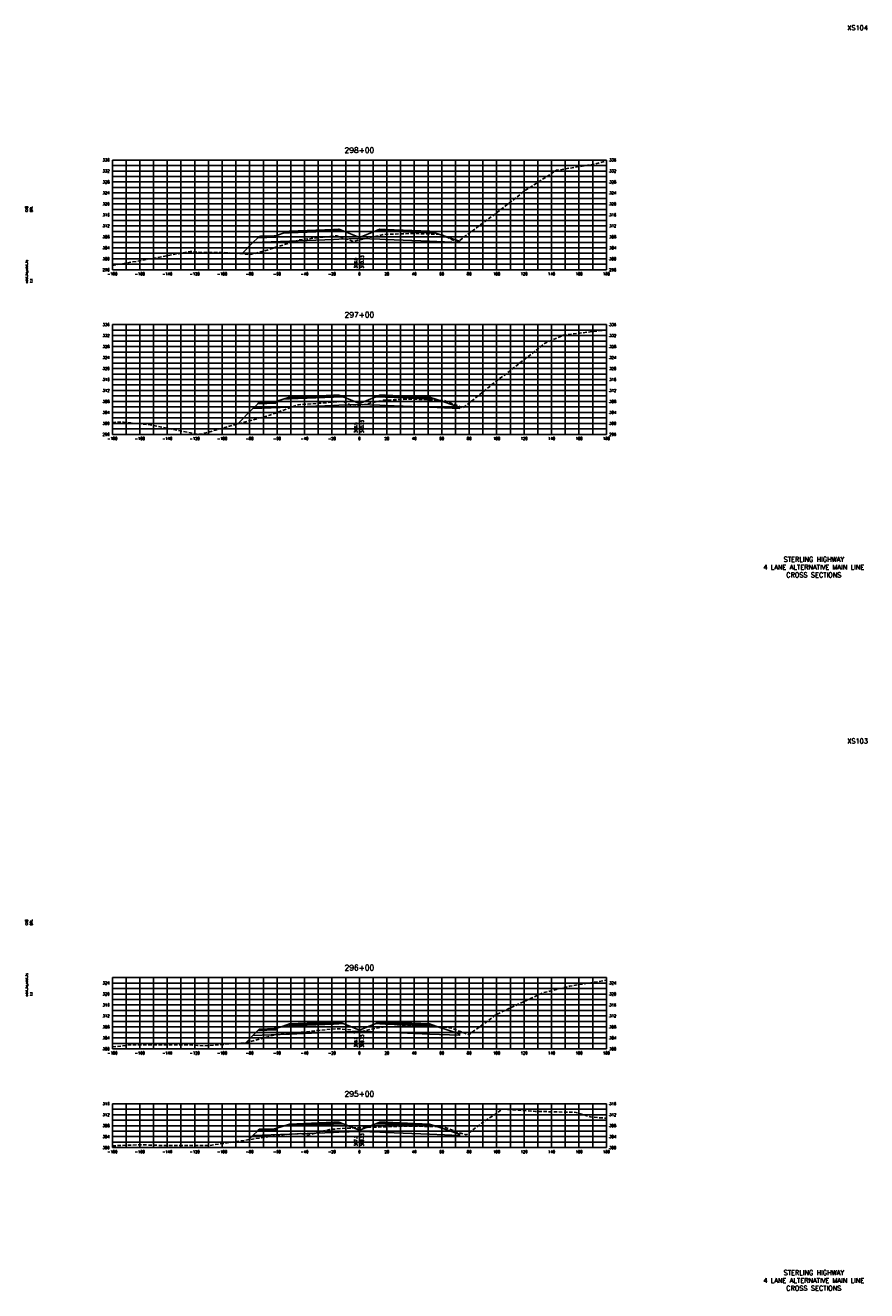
# Model space of a CAD drawing. Extents: x 37 to 9410, y 16 to 8218.
# Tile 28 of 110: x 4417 to 5030, y 3136 to 4058. Entities that reach past the tile are written whole.
import ezdxf
from ezdxf.enums import TextEntityAlignment as Align

# ---------------------------------------------------------------- set-up
doc = ezdxf.new("R2010")
doc.units = 0
doc.header["$LTSCALE"] = 20
doc.header["$MEASUREMENT"] = 0
doc.linetypes.add('HIDDEN_050%', pattern=[0.1875, 0.125, -0.0625])
for name, color, linetype in [('S-AT-TXT175', 6, 'Continuous'), ('S-AT-TXT80', 1, 'Continuous'), ('XDATUM', 3, 'Continuous'), ('XEG', 1, 'HIDDEN_050%'), ('XFG', 2, 'Continuous'), ('XGRID', 251, 'Continuous'), ('XGRIDT', 2, 'Continuous'), ('XREF-BORDER', 7, 'Continuous')]:
    doc.layers.add(name, color=color, linetype=linetype)
doc.styles.add('L100', font='simplex.shx', dxfattribs={"height": 2})
doc.styles.add('L175', font='ROMANSM.shx', dxfattribs={"height": 3.5})
doc.styles.add('L80', font='ROMANSM.shx', dxfattribs={"height": 1.6})

# ---------------------------------------------------------------- blocks, each defined once
blk = doc.blocks.new('03025_00_att1')
at = {"layer": 'S-AT-TXT175', "style": 'L175'}
for tag, p in [('NUM', (32.402, 20.822)), ('LINE1', (30.64, 1.444)), ('LINE2', (30.64, 1.161)), ('LINE3', (30.64, 0.877))]:
    blk.add_attdef(tag, text='', height=0.175, dxfattribs=at).set_placement(p, align=Align.CENTER)
at = {"layer": 'S-AT-TXT80', "style": 'L80'}
for tag, p in [('DESIGNED', (2.094, 14.201)), ('CHECKED', (2.265, 14.201)), ('DRAFTED', (2.436, 14.201)), ('PCTB', (2.094, 11.605)), ('PSCALE', (2.265, 11.605)), ('PVIEW', (2.436, 11.605))]:
    blk.add_attdef(tag, p, '', height=0.08, rotation=90, dxfattribs=at)

msp = doc.modelspace()

# ---------------------------------------------------------------- linework, layer by layer
at = {"layer": 'XDATUM', "flags": 128}
for points in [[(4574.29, 3891.66), (4582.41, 3899.78), (4609, 3900.84), (4641, 3902.12), (4645, 3902.28), (4660, 3902.88), (4675, 3902.28), (4679, 3902.12), (4711, 3900.84), (4733, 3899.96), (4733, 3900.85), (4735.21, 3903.06)], [(4571.12, 3767.48), (4582.41, 3778.78), (4609, 3779.84), (4641, 3781.12), (4645, 3781.28), (4660, 3781.88), (4675, 3781.28), (4679, 3781.12), (4711, 3779.84), (4733, 3778.96), (4733, 3779.85), (4733.31, 3780.15)], [(4577.14, 3316.5), (4582.41, 3321.78), (4609, 3322.84), (4641, 3324.12), (4645, 3324.28), (4660, 3324.88), (4675, 3324.28), (4679, 3324.12), (4711, 3322.84), (4733, 3321.96), (4733, 3322.85), (4734.49, 3324.33)], [(4579.48, 3245.84), (4582.41, 3248.78), (4609, 3249.84), (4641, 3251.12), (4645, 3251.28), (4660, 3251.88), (4675, 3251.28), (4679, 3251.12), (4711, 3249.84), (4733, 3248.96), (4733, 3249.85), (4733.72, 3250.57)]]:
    msp.add_lwpolyline(points, dxfattribs=at)
at = {"layer": 'XEG', "flags": 128}
for points in [[(4480, 3883.08), (4483.34, 3883.69), (4508.86, 3888.16), (4536.71, 3893.37), (4544.78, 3892.67), (4561.37, 3892.62), (4580.69, 3891.18), (4590.09, 3893.52), (4616.61, 3901.94), (4643.46, 3904.76), (4654.94, 3900.9), (4655.94, 3900.78), (4656.36, 3900.88), (4660, 3901.7), (4674.44, 3904.98), (4677.84, 3905.73), (4677.91, 3905.75), (4678.3, 3905.77), (4697.68, 3906.43), (4716.76, 3905.96), (4717.09, 3905.95), (4721.18, 3905.04), (4721.23, 3905.04), (4731.2, 3900.08), (4731.24, 3900.07), (4731.25, 3900.1), (4750.21, 3914.26), (4760.27, 3921.67), (4780.97, 3937.96), (4803.59, 3952.51), (4832.1, 3957.15), (4840, 3959.38)], [(4480, 3768.77), (4488.1, 3768.88), (4507.52, 3767), (4541.48, 3760.24), (4543.44, 3760.03), (4547.48, 3760.95), (4594.85, 3774.04), (4615.27, 3781.53), (4648.23, 3784.05), (4655.31, 3780.38), (4656.17, 3780.23), (4660, 3781.06), (4673.86, 3784.07), (4674.38, 3784.19), (4677.38, 3784.88), (4677.46, 3784.89), (4677.9, 3784.91), (4697.58, 3785.71), (4716.85, 3785.05), (4717.07, 3785.04), (4721.82, 3784.74), (4721.85, 3784.74), (4735.43, 3779.3), (4735.56, 3779.25), (4754.98, 3794.93), (4755.28, 3795.18), (4758.94, 3798.31), (4767.08, 3804.25), (4794.85, 3826.19), (4808.35, 3832.26), (4830.77, 3835.09), (4840, 3836.14)], [(4480, 3313.39), (4492.87, 3314.83), (4533.6, 3314.95), (4542.1, 3314.56), (4546.24, 3314.19), (4578.02, 3316.57), (4599.62, 3322.6), (4613.94, 3323.77), (4643.4, 3326.76), (4653.54, 3325.83), (4656.36, 3323.51), (4658.13, 3323.97), (4660, 3324.37), (4673.86, 3327.35), (4677.18, 3327.89), (4677.69, 3327.96), (4679.6, 3328.04), (4697.98, 3328.72), (4714.95, 3328.21), (4717.29, 3328.14), (4725.12, 3327.47), (4725.9, 3327.41), (4727.71, 3326.88), (4739.78, 3322.35), (4753.24, 3332.09), (4759.74, 3337.06), (4793.52, 3352.8), (4813.11, 3357.73), (4840, 3362.01)], [(4480, 3241.33), (4497.63, 3242.01), (4504.85, 3241.94), (4519.71, 3241.48), (4551, 3241.62), (4580.6, 3246.01), (4604.38, 3249.45), (4617.56, 3250.23), (4622.33, 3249), (4634.07, 3252.24), (4638.13, 3253.23), (4640.49, 3253.43), (4646.68, 3253.93), (4650.29, 3254.15), (4656.3, 3254.34), (4660, 3254.5), (4670.86, 3254.95), (4677.3, 3255.17), (4691.9, 3255.6), (4697.81, 3255.77), (4712.12, 3255.41), (4717.55, 3255.24), (4721.22, 3254.82), (4722.45, 3254.7), (4733.8, 3250.54), (4737.86, 3249.28), (4748.94, 3257.72), (4764.5, 3268.11), (4788.33, 3266.45), (4817.88, 3265.73), (4828.09, 3262.4), (4840, 3261.38)]]:
    msp.add_lwpolyline(points, dxfattribs=at)
at = {"layer": 'XFG', "flags": 128}
for points in [[(4660, 3903.62), (4648.05, 3908.4), (4645, 3908.28), (4641, 3908.12), (4609, 3906.84), (4604.43, 3906.66), (4599, 3904.85), (4599, 3903.85), (4585.96, 3903.32), (4582.41, 3899.78), (4609, 3900.84), (4641, 3902.12), (4645, 3902.28), (4660, 3902.88), (4660, 3903.62)], [(4599, 3904.85), (4598, 3904.81), (4598, 3904.47), (4588, 3904.07), (4588, 3904.41), (4587, 3904.37), (4585.96, 3903.32), (4599, 3903.85), (4599, 3904.85)], [(4598, 3904.81), (4588, 3904.41), (4588, 3904.07), (4598, 3904.47), (4598, 3904.81)], [(4645, 3908.62), (4641, 3908.46), (4609, 3907.18), (4609, 3908.18), (4604.43, 3906.66), (4609, 3906.84), (4641, 3908.12), (4645, 3908.28), (4648.05, 3908.4), (4645, 3909.62), (4645, 3908.62)], [(4645, 3909.62), (4641, 3909.46), (4609, 3908.18), (4609, 3907.84), (4641, 3909.12), (4645, 3909.28), (4645, 3909.62)], [(4645, 3909.28), (4641, 3909.12), (4609, 3907.84), (4609, 3907.18), (4641, 3908.46), (4645, 3908.62), (4645, 3909.28)], [(4660, 3903.62), (4671.95, 3908.4), (4675, 3908.28), (4679, 3908.12), (4711, 3906.84), (4715.57, 3906.66), (4733, 3900.85), (4733, 3899.96), (4711, 3900.84), (4679, 3902.12), (4675, 3902.28), (4660, 3902.88)], [(4675, 3909.62), (4671.95, 3908.4), (4675, 3908.28), (4679, 3908.12), (4711, 3906.84), (4715.57, 3906.66), (4711, 3908.18), (4711, 3907.18), (4679, 3908.46), (4675, 3908.62), (4675, 3909.62)], [(4675, 3909.62), (4675, 3909.28), (4679, 3909.12), (4711, 3907.84), (4711, 3908.18), (4679, 3909.46), (4675, 3909.62)], [(4675, 3909.28), (4675, 3908.62), (4679, 3908.46), (4711, 3907.18), (4711, 3907.84), (4679, 3909.12), (4675, 3909.28)], [(4733, 3900.85), (4733, 3900.85), (4735.21, 3903.06)], [(4582.41, 3899.78), (4582.41, 3899.78), (4574.29, 3891.66)], [(4660, 3782.62), (4648.05, 3787.4), (4645, 3787.28), (4641, 3787.12), (4609, 3785.84), (4604.43, 3785.66), (4599, 3783.85), (4599, 3782.85), (4585.96, 3782.32), (4582.41, 3778.78), (4609, 3779.84), (4641, 3781.12), (4645, 3781.28), (4660, 3781.88), (4660, 3782.62)], [(4599, 3783.85), (4598, 3783.81), (4598, 3783.47), (4588, 3783.07), (4588, 3783.41), (4587, 3783.37), (4585.96, 3782.32), (4599, 3782.85), (4599, 3783.85)], [(4598, 3783.81), (4588, 3783.41), (4588, 3783.07), (4598, 3783.47), (4598, 3783.81)], [(4645, 3787.62), (4641, 3787.46), (4609, 3786.18), (4609, 3787.18), (4604.43, 3785.66), (4609, 3785.84), (4641, 3787.12), (4645, 3787.28), (4648.05, 3787.4), (4645, 3788.62), (4645, 3787.62)], [(4645, 3788.62), (4641, 3788.46), (4609, 3787.18), (4609, 3786.84), (4641, 3788.12), (4645, 3788.28), (4645, 3788.62)], [(4645, 3788.28), (4641, 3788.12), (4609, 3786.84), (4609, 3786.18), (4641, 3787.46), (4645, 3787.62), (4645, 3788.28)], [(4660, 3782.62), (4671.95, 3787.4), (4675, 3787.28), (4679, 3787.12), (4711, 3785.84), (4715.57, 3785.66), (4733, 3779.85), (4733, 3778.96), (4711, 3779.84), (4679, 3781.12), (4675, 3781.28), (4660, 3781.88)], [(4675, 3788.62), (4671.95, 3787.4), (4675, 3787.28), (4679, 3787.12), (4711, 3785.84), (4715.57, 3785.66), (4711, 3787.18), (4711, 3786.18), (4679, 3787.46), (4675, 3787.62), (4675, 3788.62)], [(4675, 3788.62), (4675, 3788.28), (4679, 3788.12), (4711, 3786.84), (4711, 3787.18), (4679, 3788.46), (4675, 3788.62)], [(4675, 3788.28), (4675, 3787.62), (4679, 3787.46), (4711, 3786.18), (4711, 3786.84), (4679, 3788.12), (4675, 3788.28)], [(4582.41, 3778.78), (4582.41, 3778.78), (4571.12, 3767.48)], [(4733, 3779.85), (4733, 3779.85), (4733.31, 3780.15)], [(4660, 3325.62), (4648.05, 3330.4), (4645, 3330.28), (4641, 3330.12), (4609, 3328.84), (4604.43, 3328.66), (4599, 3326.85), (4599, 3325.85), (4585.96, 3325.32), (4582.41, 3321.78), (4609, 3322.84), (4641, 3324.12), (4645, 3324.28), (4660, 3324.88), (4660, 3325.62)], [(4645, 3330.62), (4641, 3330.46), (4609, 3329.18), (4609, 3330.18), (4604.43, 3328.66), (4609, 3328.84), (4641, 3330.12), (4645, 3330.28), (4648.05, 3330.4), (4645, 3331.62), (4645, 3330.62)], [(4645, 3331.62), (4641, 3331.46), (4609, 3330.18), (4609, 3329.84), (4641, 3331.12), (4645, 3331.28), (4645, 3331.62)], [(4645, 3331.28), (4641, 3331.12), (4609, 3329.84), (4609, 3329.18), (4641, 3330.46), (4645, 3330.62), (4645, 3331.28)], [(4660, 3325.62), (4671.95, 3330.4), (4675, 3330.28), (4679, 3330.12), (4711, 3328.84), (4715.57, 3328.66), (4733, 3322.85), (4733, 3321.96), (4711, 3322.84), (4679, 3324.12), (4675, 3324.28), (4660, 3324.88)], [(4675, 3331.62), (4671.95, 3330.4), (4675, 3330.28), (4679, 3330.12), (4711, 3328.84), (4715.57, 3328.66), (4711, 3330.18), (4711, 3329.18), (4679, 3330.46), (4675, 3330.62), (4675, 3331.62)], [(4675, 3331.62), (4675, 3331.28), (4679, 3331.12), (4711, 3329.84), (4711, 3330.18), (4679, 3331.46), (4675, 3331.62)], [(4675, 3331.28), (4675, 3330.62), (4679, 3330.46), (4711, 3329.18), (4711, 3329.84), (4679, 3331.12), (4675, 3331.28)], [(4582.41, 3321.78), (4582.41, 3321.78), (4577.14, 3316.5)], [(4599, 3326.85), (4598, 3326.81), (4598, 3326.47), (4588, 3326.07), (4588, 3326.41), (4587, 3326.37), (4585.96, 3325.32), (4599, 3325.85), (4599, 3326.85)], [(4598, 3326.81), (4588, 3326.41), (4588, 3326.07), (4598, 3326.47), (4598, 3326.81)], [(4733, 3322.85), (4733, 3322.85), (4734.49, 3324.33)], [(4660, 3252.62), (4648.05, 3257.4), (4645, 3257.28), (4641, 3257.12), (4609, 3255.84), (4604.43, 3255.66), (4599, 3253.85), (4599, 3252.85), (4585.96, 3252.32), (4582.41, 3248.78), (4609, 3249.84), (4641, 3251.12), (4645, 3251.28), (4660, 3251.88), (4660, 3252.62)], [(4645, 3257.62), (4641, 3257.46), (4609, 3256.18), (4609, 3257.18), (4604.43, 3255.66), (4609, 3255.84), (4641, 3257.12), (4645, 3257.28), (4648.05, 3257.4), (4645, 3258.62), (4645, 3257.62)], [(4645, 3258.62), (4641, 3258.46), (4609, 3257.18), (4609, 3256.84), (4641, 3258.12), (4645, 3258.28), (4645, 3258.62)], [(4645, 3258.28), (4641, 3258.12), (4609, 3256.84), (4609, 3256.18), (4641, 3257.46), (4645, 3257.62), (4645, 3258.28)], [(4660, 3252.62), (4671.95, 3257.4), (4675, 3257.28), (4679, 3257.12), (4711, 3255.84), (4715.57, 3255.66), (4733, 3249.85), (4733, 3248.96), (4711, 3249.84), (4679, 3251.12), (4675, 3251.28), (4660, 3251.88)], [(4675, 3258.62), (4671.95, 3257.4), (4675, 3257.28), (4679, 3257.12), (4711, 3255.84), (4715.57, 3255.66), (4711, 3257.18), (4711, 3256.18), (4679, 3257.46), (4675, 3257.62), (4675, 3258.62)], [(4675, 3258.62), (4675, 3258.28), (4679, 3258.12), (4711, 3256.84), (4711, 3257.18), (4679, 3258.46), (4675, 3258.62)], [(4675, 3258.28), (4675, 3257.62), (4679, 3257.46), (4711, 3256.18), (4711, 3256.84), (4679, 3258.12), (4675, 3258.28)], [(4582.41, 3248.78), (4582.41, 3248.78), (4579.48, 3245.84)], [(4599, 3253.85), (4598, 3253.81), (4598, 3253.47), (4588, 3253.07), (4588, 3253.41), (4587, 3253.37), (4585.96, 3252.32), (4599, 3252.85), (4599, 3253.85)], [(4598, 3253.81), (4588, 3253.41), (4588, 3253.07), (4598, 3253.47), (4598, 3253.81)], [(4733, 3249.85), (4733, 3249.85), (4733.72, 3250.57)]]:
    msp.add_lwpolyline(points, dxfattribs=at)
at = {"layer": 'XGRID'}
for p, q in [((4480, 3880), (4480, 3960)), ((4480, 3960), (4840, 3960)), ((4490, 3880), (4490, 3960)), ((4500, 3880), (4500, 3960)), ((4510, 3880), (4510, 3960)), ((4520, 3880), (4520, 3960)), ((4530, 3880), (4530, 3960)), ((4540, 3880), (4540, 3960)), ((4550, 3880), (4550, 3960)), ((4560, 3880), (4560, 3960)), ((4570, 3880), (4570, 3960)), ((4580, 3880), (4580, 3960)), ((4590, 3880), (4590, 3960)), ((4600, 3880), (4600, 3960)), ((4610, 3880), (4610, 3960)), ((4620, 3880), (4620, 3960)), ((4630, 3880), (4630, 3960)), ((4640, 3880), (4640, 3960)), ((4650, 3880), (4650, 3960)), ((4660, 3880), (4660, 3960)), ((4670, 3880), (4670, 3960)), ((4680, 3880), (4680, 3960)), ((4690, 3880), (4690, 3960)), ((4700, 3880), (4700, 3960)), ((4710, 3880), (4710, 3960)), ((4720, 3880), (4720, 3960)), ((4730, 3880), (4730, 3960)), ((4740, 3880), (4740, 3960)), ((4750, 3880), (4750, 3960)), ((4760, 3880), (4760, 3960)), ((4770, 3880), (4770, 3960)), ((4780, 3880), (4780, 3960)), ((4790, 3880), (4790, 3960)), ((4800, 3880), (4800, 3960)), ((4810, 3880), (4810, 3960)), ((4820, 3880), (4820, 3960)), ((4830, 3880), (4830, 3960)), ((4840, 3880), (4840, 3960)), ((4480, 3956), (4840, 3956)), ((4480, 3952), (4840, 3952)), ((4480, 3948), (4840, 3948)), ((4480, 3944), (4840, 3944)), ((4480, 3940), (4840, 3940)), ((4480, 3936), (4840, 3936)), ((4480, 3932), (4840, 3932)), ((4480, 3928), (4840, 3928)), ((4480, 3924), (4840, 3924)), ((4480, 3920), (4840, 3920)), ((4480, 3916), (4840, 3916)), ((4480, 3912), (4840, 3912)), ((4480, 3908), (4840, 3908)), ((4480, 3904), (4840, 3904)), ((4480, 3900), (4840, 3900)), ((4480, 3896), (4840, 3896)), ((4480, 3892), (4840, 3892)), ((4480, 3888), (4840, 3888)), ((4480, 3884), (4840, 3884)), ((4480, 3880), (4840, 3880)), ((4480, 3760), (4480, 3840)), ((4480, 3840), (4840, 3840)), ((4490, 3760), (4490, 3840)), ((4500, 3760), (4500, 3840)), ((4510, 3760), (4510, 3840)), ((4520, 3760), (4520, 3840)), ((4530, 3760), (4530, 3840)), ((4540, 3760), (4540, 3840)), ((4550, 3760), (4550, 3840)), ((4560, 3760), (4560, 3840)), ((4570, 3760), (4570, 3840)), ((4580, 3760), (4580, 3840)), ((4590, 3760), (4590, 3840)), ((4600, 3760), (4600, 3840)), ((4610, 3760), (4610, 3840)), ((4620, 3760), (4620, 3840)), ((4630, 3760), (4630, 3840)), ((4640, 3760), (4640, 3840)), ((4650, 3760), (4650, 3840)), ((4660, 3760), (4660, 3840)), ((4670, 3760), (4670, 3840)), ((4680, 3760), (4680, 3840)), ((4690, 3760), (4690, 3840)), ((4700, 3760), (4700, 3840)), ((4710, 3760), (4710, 3840)), ((4720, 3760), (4720, 3840)), ((4730, 3760), (4730, 3840)), ((4740, 3760), (4740, 3840)), ((4750, 3760), (4750, 3840)), ((4760, 3760), (4760, 3840)), ((4770, 3760), (4770, 3840)), ((4780, 3760), (4780, 3840)), ((4790, 3760), (4790, 3840)), ((4800, 3760), (4800, 3840)), ((4810, 3760), (4810, 3840)), ((4820, 3760), (4820, 3840)), ((4830, 3760), (4830, 3840)), ((4840, 3760), (4840, 3840)), ((4480, 3836), (4840, 3836)), ((4480, 3832), (4840, 3832)), ((4480, 3828), (4840, 3828)), ((4480, 3824), (4840, 3824)), ((4480, 3820), (4840, 3820)), ((4480, 3816), (4840, 3816)), ((4480, 3812), (4840, 3812)), ((4480, 3808), (4840, 3808)), ((4480, 3804), (4840, 3804)), ((4480, 3800), (4840, 3800)), ((4480, 3796), (4840, 3796)), ((4480, 3792), (4840, 3792)), ((4480, 3788), (4840, 3788)), ((4480, 3784), (4840, 3784)), ((4480, 3780), (4840, 3780)), ((4480, 3776), (4840, 3776)), ((4480, 3772), (4840, 3772)), ((4480, 3768), (4840, 3768)), ((4480, 3764), (4840, 3764)), ((4480, 3760), (4840, 3760)), ((4480, 3312), (4480, 3364)), ((4480, 3364), (4840, 3364)), ((4480, 3360), (4840, 3360)), ((4490, 3312), (4490, 3364)), ((4500, 3312), (4500, 3364)), ((4510, 3312), (4510, 3364)), ((4520, 3312), (4520, 3364)), ((4530, 3312), (4530, 3364)), ((4540, 3312), (4540, 3364)), ((4550, 3312), (4550, 3364)), ((4560, 3312), (4560, 3364)), ((4570, 3312), (4570, 3364)), ((4580, 3312), (4580, 3364)), ((4590, 3312), (4590, 3364)), ((4600, 3312), (4600, 3364)), ((4610, 3312), (4610, 3364)), ((4620, 3312), (4620, 3364)), ((4630, 3312), (4630, 3364)), ((4640, 3312), (4640, 3364)), ((4650, 3312), (4650, 3364)), ((4660, 3312), (4660, 3364)), ((4670, 3312), (4670, 3364)), ((4680, 3312), (4680, 3364)), ((4690, 3312), (4690, 3364)), ((4700, 3312), (4700, 3364)), ((4710, 3312), (4710, 3364)), ((4720, 3312), (4720, 3364)), ((4730, 3312), (4730, 3364)), ((4740, 3312), (4740, 3364)), ((4750, 3312), (4750, 3364)), ((4760, 3312), (4760, 3364)), ((4770, 3312), (4770, 3364)), ((4780, 3312), (4780, 3364)), ((4790, 3312), (4790, 3364)), ((4800, 3312), (4800, 3364)), ((4810, 3312), (4810, 3364)), ((4820, 3312), (4820, 3364)), ((4830, 3312), (4830, 3364)), ((4840, 3312), (4840, 3364)), ((4480, 3356), (4840, 3356)), ((4480, 3352), (4840, 3352)), ((4480, 3348), (4840, 3348)), ((4480, 3344), (4840, 3344)), ((4480, 3340), (4840, 3340)), ((4480, 3336), (4840, 3336)), ((4480, 3332), (4840, 3332)), ((4480, 3328), (4840, 3328)), ((4480, 3324), (4840, 3324)), ((4480, 3320), (4840, 3320)), ((4480, 3316), (4840, 3316)), ((4480, 3312), (4840, 3312)), ((4480, 3240), (4480, 3272)), ((4480, 3272), (4840, 3272)), ((4480, 3268), (4840, 3268)), ((4490, 3240), (4490, 3272)), ((4500, 3240), (4500, 3272)), ((4510, 3240), (4510, 3272)), ((4520, 3240), (4520, 3272)), ((4530, 3240), (4530, 3272)), ((4540, 3240), (4540, 3272)), ((4550, 3240), (4550, 3272)), ((4560, 3240), (4560, 3272)), ((4570, 3240), (4570, 3272)), ((4580, 3240), (4580, 3272)), ((4590, 3240), (4590, 3272)), ((4600, 3240), (4600, 3272)), ((4610, 3240), (4610, 3272)), ((4620, 3240), (4620, 3272)), ((4630, 3240), (4630, 3272)), ((4640, 3240), (4640, 3272)), ((4650, 3240), (4650, 3272)), ((4660, 3240), (4660, 3272)), ((4670, 3240), (4670, 3272)), ((4680, 3240), (4680, 3272)), ((4690, 3240), (4690, 3272)), ((4700, 3240), (4700, 3272)), ((4710, 3240), (4710, 3272)), ((4720, 3240), (4720, 3272)), ((4730, 3240), (4730, 3272)), ((4740, 3240), (4740, 3272)), ((4750, 3240), (4750, 3272)), ((4760, 3240), (4760, 3272)), ((4770, 3240), (4770, 3272)), ((4780, 3240), (4780, 3272)), ((4790, 3240), (4790, 3272)), ((4800, 3240), (4800, 3272)), ((4810, 3240), (4810, 3272)), ((4820, 3240), (4820, 3272)), ((4830, 3240), (4830, 3272)), ((4840, 3240), (4840, 3272)), ((4480, 3264), (4840, 3264)), ((4480, 3260), (4840, 3260)), ((4480, 3256), (4840, 3256)), ((4480, 3252), (4840, 3252)), ((4480, 3248), (4840, 3248)), ((4480, 3244), (4840, 3244)), ((4480, 3240), (4840, 3240))]:
    msp.add_line(p, q, dxfattribs=at)

# ---------------------------------------------------------------- block references
at = {"layer": 'XREF-BORDER'}
ref = msp.add_blockref('03025_00_att1', (4376.45, 3638.23), dxfattribs=dict(at, xscale=20, yscale=20, zscale=20))
ref.add_attrib('LINE1', 'STERLING HIGHWAY', dxfattribs={"layer": 'S-AT-TXT175', "height": 3.5, "style": 'L175'}).set_placement((4991.07, 3667.1), align=Align.CENTER)
ref.add_attrib('LINE2', '4 LANE ALTERNATIVE MAIN LINE', dxfattribs={"layer": 'S-AT-TXT175', "height": 3.5, "style": 'L175'}).set_placement((4991.07, 3661.44), align=Align.CENTER)
ref.add_attrib('LINE3', 'CROSS SECTIONS', dxfattribs={"layer": 'S-AT-TXT175', "height": 3.5, "style": 'L175'}).set_placement((4991.07, 3655.77), align=Align.CENTER)
ref.add_attrib('NUM', 'XS104', dxfattribs={"layer": 'S-AT-TXT175', "height": 3.5, "style": 'L175'}).set_placement((5023, 4054.66), align=Align.CENTER)
ref.add_attrib('DESIGNED', 'CAB', (4418.34, 3922.25), dxfattribs={"layer": 'S-AT-TXT80', "height": 1.6, "rotation": 90, "style": 'L80'})
ref.add_attrib('CHECKED', 'DRL', (4421.75, 3922.25), dxfattribs={"layer": 'S-AT-TXT80', "height": 1.6, "rotation": 90, "style": 'L80'})
ref.add_attrib('PCTB', 'adot_hs,adot_fs', (4418.34, 3870.32), dxfattribs={"layer": 'S-AT-TXT80', "height": 1.6, "rotation": 90, "style": 'L80'})
ref.add_attrib('PSCALE', '1:1', (4421.75, 3870.32), dxfattribs={"layer": 'S-AT-TXT80', "height": 1.6, "rotation": 90, "style": 'L80'})
ref = msp.add_blockref('03025_00_att1', (4376.45, 3118.23), dxfattribs=dict(at, xscale=20, yscale=20, zscale=20))
ref.add_attrib('LINE1', 'STERLING HIGHWAY', dxfattribs={"layer": 'S-AT-TXT175', "height": 3.5, "style": 'L175'}).set_placement((4991.07, 3147.1), align=Align.CENTER)
ref.add_attrib('LINE2', '4 LANE ALTERNATIVE MAIN LINE', dxfattribs={"layer": 'S-AT-TXT175', "height": 3.5, "style": 'L175'}).set_placement((4991.07, 3141.44), align=Align.CENTER)
ref.add_attrib('LINE3', 'CROSS SECTIONS', dxfattribs={"layer": 'S-AT-TXT175', "height": 3.5, "style": 'L175'}).set_placement((4991.07, 3135.77), align=Align.CENTER)
ref.add_attrib('NUM', 'XS103', dxfattribs={"layer": 'S-AT-TXT175', "height": 3.5, "style": 'L175'}).set_placement((5023, 3534.66), align=Align.CENTER)
ref.add_attrib('DESIGNED', 'CAB', (4418.34, 3402.25), dxfattribs={"layer": 'S-AT-TXT80', "height": 1.6, "rotation": 90, "style": 'L80'})
ref.add_attrib('CHECKED', 'DRL', (4421.75, 3402.25), dxfattribs={"layer": 'S-AT-TXT80', "height": 1.6, "rotation": 90, "style": 'L80'})
ref.add_attrib('PCTB', 'adot_hs,adot_fs', (4418.34, 3350.32), dxfattribs={"layer": 'S-AT-TXT80', "height": 1.6, "rotation": 90, "style": 'L80'})
ref.add_attrib('PSCALE', '1:1', (4421.75, 3350.32), dxfattribs={"layer": 'S-AT-TXT80', "height": 1.6, "rotation": 90, "style": 'L80'})

# ---------------------------------------------------------------- texts
at = {"layer": 'XGRIDT', "style": 'L100'}
for s, p in [('298+00', (4660, 3964)), ('297+00', (4660, 3844)), ('296+00', (4660, 3368)), ('295+00', (4660, 3276))]:
    msp.add_text(s, height=4, dxfattribs=at).set_placement(p, align=Align.BOTTOM_CENTER)
for s, p in [('336', (4478, 3960)), ('332', (4478, 3952)), ('328', (4478, 3944)), ('324', (4478, 3936)), ('320', (4478, 3928)), ('316', (4478, 3920)), ('312', (4478, 3912)), ('308', (4478, 3904)), ('304', (4478, 3896)), ('300', (4478, 3888)), ('296', (4478, 3880)), ('336', (4478, 3840)), ('332', (4478, 3832)), ('328', (4478, 3824)), ('324', (4478, 3816)), ('320', (4478, 3808)), ('316', (4478, 3800)), ('312', (4478, 3792)), ('308', (4478, 3784)), ('304', (4478, 3776)), ('300', (4478, 3768)), ('296', (4478, 3760)), ('324', (4478, 3360)), ('320', (4478, 3352)), ('316', (4478, 3344)), ('312', (4478, 3336)), ('308', (4478, 3328)), ('304', (4478, 3320)), ('300', (4478, 3312)), ('316', (4478, 3272)), ('312', (4478, 3264)), ('308', (4478, 3256)), ('304', (4478, 3248)), ('300', (4478, 3240))]:
    msp.add_text(s, height=2, dxfattribs=at).set_placement(p, align=Align.MIDDLE_RIGHT)
for s, p in [('336', (4842, 3960)), ('332', (4842, 3952)), ('328', (4842, 3944)), ('324', (4842, 3936)), ('320', (4842, 3928)), ('316', (4842, 3920)), ('312', (4842, 3912)), ('308', (4842, 3904)), ('304', (4842, 3896)), ('300', (4842, 3888)), ('296', (4842, 3880)), ('336', (4842, 3840)), ('332', (4842, 3832)), ('328', (4842, 3824)), ('324', (4842, 3816)), ('320', (4842, 3808)), ('316', (4842, 3800)), ('312', (4842, 3792)), ('308', (4842, 3784)), ('304', (4842, 3776)), ('300', (4842, 3768)), ('296', (4842, 3760)), ('324', (4842, 3360)), ('320', (4842, 3352)), ('316', (4842, 3344)), ('312', (4842, 3336)), ('308', (4842, 3328)), ('304', (4842, 3320)), ('300', (4842, 3312)), ('316', (4842, 3272)), ('312', (4842, 3264)), ('308', (4842, 3256)), ('304', (4842, 3248)), ('300', (4842, 3240))]:
    msp.add_text(s, height=2, dxfattribs=at).set_placement(p, align=Align.MIDDLE_LEFT)
for s, p in [('306.9', (4659, 3881)), ('306.5', (4659, 3761)), ('306.2', (4659, 3313)), ('307.2', (4659, 3241))]:
    msp.add_text(s, height=2, rotation=90, dxfattribs=at).set_placement(p, align=Align.BOTTOM_LEFT)
for s, p in [('310.73', (4661, 3881)), ('310.23', (4661, 3761)), ('309.73', (4661, 3313)), ('309.23', (4661, 3241))]:
    msp.add_text(s, height=2, rotation=90, dxfattribs=at).set_placement(p, align=Align.TOP_LEFT)
for s, p in [('-180', (4480, 3878)), ('-160', (4500, 3878)), ('-140', (4520, 3878)), ('-120', (4540, 3878)), ('-100', (4560, 3878)), ('-80', (4580, 3878)), ('-60', (4600, 3878)), ('-40', (4620, 3878)), ('-20', (4640, 3878)), ('0', (4660, 3878)), ('20', (4680, 3878)), ('40', (4700, 3878)), ('60', (4720, 3878)), ('80', (4740, 3878)), ('100', (4760, 3878)), ('120', (4780, 3878)), ('140', (4800, 3878)), ('160', (4820, 3878)), ('180', (4840, 3878)), ('-180', (4480, 3758)), ('-160', (4500, 3758)), ('-140', (4520, 3758)), ('-120', (4540, 3758)), ('-100', (4560, 3758)), ('-80', (4580, 3758)), ('-60', (4600, 3758)), ('-40', (4620, 3758)), ('-20', (4640, 3758)), ('0', (4660, 3758)), ('20', (4680, 3758)), ('40', (4700, 3758)), ('60', (4720, 3758)), ('80', (4740, 3758)), ('100', (4760, 3758)), ('120', (4780, 3758)), ('140', (4800, 3758)), ('160', (4820, 3758)), ('180', (4840, 3758)), ('-180', (4480, 3310)), ('-160', (4500, 3310)), ('-140', (4520, 3310)), ('-120', (4540, 3310)), ('-100', (4560, 3310)), ('-80', (4580, 3310)), ('-60', (4600, 3310)), ('-40', (4620, 3310)), ('-20', (4640, 3310)), ('0', (4660, 3310)), ('20', (4680, 3310)), ('40', (4700, 3310)), ('60', (4720, 3310)), ('80', (4740, 3310)), ('100', (4760, 3310)), ('120', (4780, 3310)), ('140', (4800, 3310)), ('160', (4820, 3310)), ('180', (4840, 3310)), ('-180', (4480, 3238)), ('-160', (4500, 3238)), ('-140', (4520, 3238)), ('-120', (4540, 3238)), ('-100', (4560, 3238)), ('-80', (4580, 3238)), ('-60', (4600, 3238)), ('-40', (4620, 3238)), ('-20', (4640, 3238)), ('0', (4660, 3238)), ('20', (4680, 3238)), ('40', (4700, 3238)), ('60', (4720, 3238)), ('80', (4740, 3238)), ('100', (4760, 3238)), ('120', (4780, 3238)), ('140', (4800, 3238)), ('160', (4820, 3238)), ('180', (4840, 3238))]:
    msp.add_text(s, height=2, dxfattribs=at).set_placement(p, align=Align.TOP_CENTER)

doc.saveas('drawing.dxf')
